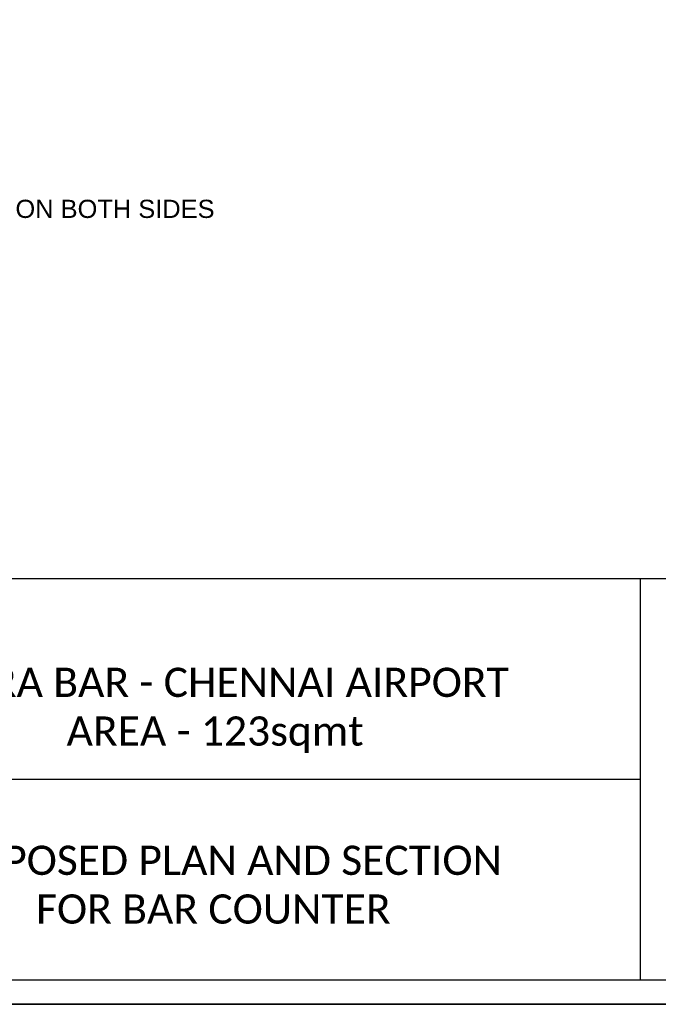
# Model space of a CAD drawing. Header units: millimetres. Extents: x 502444 to 745500, y -417645 to -375189.
# Tile 60 of 208: x 641484 to 644117, y -410939 to -406881. Entities that reach past the tile are written whole.
import ezdxf

# ---------------------------------------------------------------- set-up
doc = ezdxf.new("R2010")
doc.units = ezdxf.units.MM
doc.layers.add('Text', color=7, linetype='Continuous', lineweight=25)
doc.layers.add('Wall New', color=1, linetype='Continuous', lineweight=50)
doc.styles.add('ARIAL', font='arial.ttf')

# ---------------------------------------------------------------- blocks, each defined once
blk = doc.blocks.new('sheet format horizontal')
at = {"layer": 'Text'}
for p, q in [((66762.26, -4420.85), (65217.44, -4420.85)), ((66344.85, -4420.85), (66344.85, -4563.96)), ((66344.85, -4492.41), (66041.7, -4492.41))]:
    blk.add_line(p, q, dxfattribs=at)
for points in [[(66770.91, -4572.61), (66770.91, -3464.93), (65208.79, -3464.93), (65208.79, -4572.61)], [(66770.91, -4572.61), (65208.79, -4572.61), (65208.79, -3464.93), (66770.91, -3464.93)], [(65217.44, -3473.58), (66762.26, -3473.58), (66762.26, -4563.96), (65217.44, -4563.96)]]:
    blk.add_lwpolyline(points, close=True, dxfattribs=at)

msp = doc.modelspace()

# ---------------------------------------------------------------- block references
at = {"layer": 'Wall New', "color": 5, "true_color": 0x0000ff, "xscale": 11.55473124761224, "yscale": 11.55473124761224, "zscale": 11.55473124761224}
msp.add_blockref('sheet format horizontal', (-122555.27624, -358104.22431, 2803.51127), dxfattribs=at)

# ---------------------------------------------------------------- texts
at = {"layer": 'Text', "insert": (638591.3416, -407622.8298, -0.00417), "char_height": 75, "attachment_point": 1}
msp.add_mtext_dynamic_manual_height_columns('{\\fArial|b0|i0|c0|p34;SHUTTER IN 25MM BLOCK BOARD WITH 1MM LAMINATE ON BOTH SIDES}', width=4305.5792167, gutter_width=1, heights=[0], dxfattribs=at)
at = {"layer": 'Text', "char_height": 120.5005237, "attachment_point": 1, "style": 'ARIAL'}
for s, insert, width in [('\\pxqc;{\\fCalibri|b0|i0|c0|p34;ULTRA BAR - CHENNAI AIRPORT\\PAREA - 123sqmt}', (640269.84482, -409551.91513, 2803.51127), 4039.4776558), ('\\pxqc;{\\fCalibri|b0|i0|c0|p34;PROPOSED PLAN AND SECTION\\PFOR BAR COUNTER}', (640540.27014, -410285.57276, 2803.51127), 3484.4580829)]:
    msp.add_mtext(s, dxfattribs=dict(at, insert=insert, width=width))

doc.saveas('drawing.dxf')
